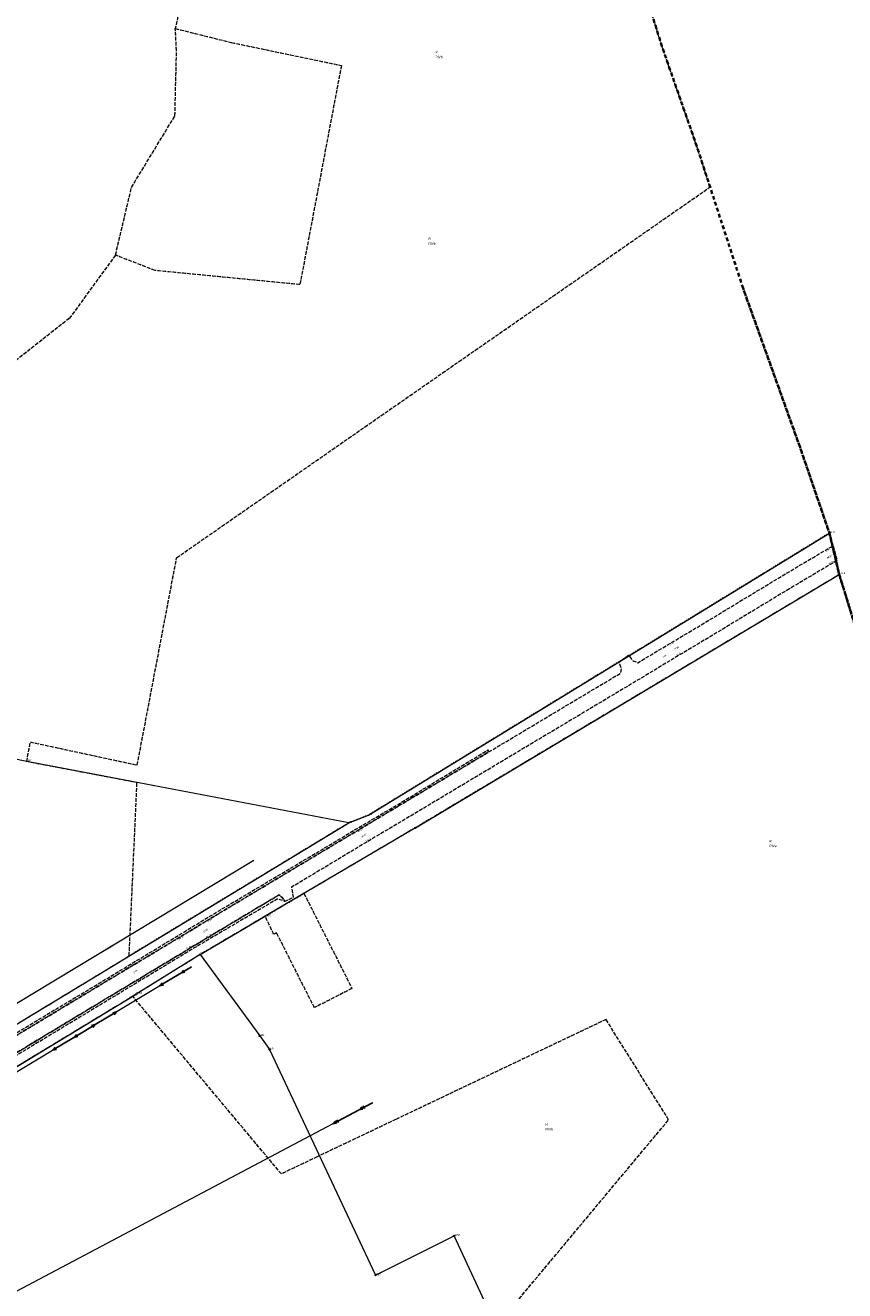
# Model space of a CAD drawing. Header units: metres. Extents: x 6524698 to 6533081, y 5883213 to 5896811.
# Tile 90 of 131: x 6527792 to 6528121, y 5892742 to 5893250. Entities that reach past the tile are written whole.
import ezdxf
from ezdxf.enums import TextEntityAlignment as Align

# ---------------------------------------------------------------- set-up
doc = ezdxf.new("R2010")
doc.units = ezdxf.units.M
for name, pattern in [('mapa zasadnicza$0$1.5_0.5', [2, 1.5, -0.5]), ('mapa zasadnicza$0$1.5_1.0', [2.5, 1.5, -1]), ('mapa zasadnicza$0$219-500', [0]), ('mapa zasadnicza$0$egkk-500', [2, 1.5, -0.5]), ('mapa zasadnicza$0$egug-500', [1, 0.5, -0.5]), ('mapa zasadnicza$0$suep_nn_500', [0]), ('mapa zasadnicza$0$suep_sn_500', [0])]:
    doc.linetypes.add(name, pattern=pattern)
for name, color, linetype in [('mapa zasadnicza$0$202-punkt graniczny', 7, 'Continuous'), ('mapa zasadnicza$0$202-punkt graniczny-Atr103', 7, 'Continuous'), ('mapa zasadnicza$0$203-punkt graniczny', 7, 'Continuous'), ('mapa zasadnicza$0$203-punkt graniczny-Atr103', 7, 'Continuous'), ('mapa zasadnicza$0$203-punkt graniczny-Atr104', 7, 'Continuous'), ('mapa zasadnicza$0$209-oznaczenie konturu klasyfikacyjnego', 7, 'Continuous'), ('mapa zasadnicza$0$210-oznaczenie konturu użytku gruntowego', 7, 'Continuous'), ('mapa zasadnicza$0$216-obręb ewidencyjny', 7, 'Continuous'), ('mapa zasadnicza$0$217-kontur klasyfikacyjny', 7, 'Continuous'), ('mapa zasadnicza$0$218-kontur użytku gruntowego', 7, 'Continuous'), ('mapa zasadnicza$0$219-działka ewidencyjna', 7, 'Continuous'), ('mapa zasadnicza$0$jezdnia', 7, 'Continuous'), ('mapa zasadnicza$0$jezdnia-Atr17', 7, 'Continuous'), ('mapa zasadnicza$0$pikieta sztuczna', 7, 'Continuous'), ('mapa zasadnicza$0$pikieta sztuczna-Atr2', 7, 'Continuous'), ('mapa zasadnicza$0$przewód elektroenergetyczny niskiego napięcia', 7, 'Continuous'), ('mapa zasadnicza$0$przewód elektroenergetyczny średniego napięcia', 7, 'Continuous'), ('mapa zasadnicza$0$przewód wodociągowy', 7, 'Continuous'), ('mapa zasadnicza$0$przewód wodociągowy-Atr1', 7, 'Continuous')]:
    doc.layers.add(name, color=color, linetype=linetype)
doc.styles.add('mapa zasadnicza$0$STANDARD', font='Working1250', dxfattribs={"width": 0.75})

# ---------------------------------------------------------------- blocks, each defined once
blk = doc.blocks.new('mapa zasadnicza$0$203')
at = {"linetype": 'Continuous', "lineweight": 0}
h = blk.add_hatch(color=0, dxfattribs=at)
edge = h.paths.add_edge_path()
edge.add_arc((0, 0), 0.045, 0, 360)
blk = doc.blocks.new('mapa zasadnicza$0$202')
at = {"color": 0, "linetype": 'Continuous', "lineweight": 0}
blk.add_circle((0, 0), 0.25, dxfattribs=at)
blk = doc.blocks.new('mapa zasadnicza$0$PW01')
at = {"linetype": 'Continuous', "lineweight": 13}
h = blk.add_hatch(color=0, dxfattribs=at)
edge = h.paths.add_edge_path()
edge.add_arc((0, 0), 0.045, 0, 360)
blk = doc.blocks.new('mapa zasadnicza$0$SUEP1')
at = {"color": 0, "linetype": 'Continuous'}
for p, q in [((0, 0), (5, 0)), ((5, 0), (3.5, 0.5)), ((5, 0), (3.5, -0.5)), ((5, 0), (15, 0)), ((15, 0), (13.5, 0.5)), ((15, 0), (13.5, -0.5))]:
    blk.add_line(p, q, dxfattribs=at)
blk = doc.blocks.new('mapa zasadnicza$0$SUEP2')
at = {"color": 0, "linetype": 'Continuous'}
for p, q in [((0, 0), (6.027, 0)), ((5.027, 0), (3.527, 0.5)), ((5.027, 0), (3.527, -0.5)), ((6.027, 0), (4.527, 0.5)), ((6.027, 0), (4.527, -0.5)), ((6.027, 0), (18.027, 0)), ((17.027, 0), (15.527, 0.5)), ((17.027, 0), (15.527, -0.5)), ((18.027, 0), (16.527, 0.5)), ((18.027, 0), (16.527, -0.5))]:
    blk.add_line(p, q, dxfattribs=at)

msp = doc.modelspace()

# ---------------------------------------------------------------- linework, layer by layer
at = {"layer": 'mapa zasadnicza$0$216-obręb ewidencyjny', "color": 7, "linetype": 'mapa zasadnicza$0$1.5_1.0', "lineweight": 35, "flags": 128}
for points in [[(6532173.44, 5894410.01), (6532146.43, 5894429.98), (6532121.94, 5894448.08), (6532080.02, 5894478.35), (6532068.86, 5894486.41), (6532021.73, 5894514.79), (6531992.6, 5894532.32), (6531947.82, 5894561.73), (6531920.42, 5894579.72), (6531901.27, 5894596.07), (6531894.35, 5894601.98), (6531821.26, 5894724.08), (6531814.31, 5894735.1), (6531811.23, 5894740.03), (6531780.22, 5894789.63), (6531767.74, 5894809.58), (6531750.79, 5894849.18), (6531748.39, 5894858.64), (6531740.52, 5894889.65), (6531722.79, 5894966.32), (6531701.22, 5895053.01), (6531686.07, 5895129.36), (6531669.12, 5895211.17), (6531624.01, 5895310.47), (6531614.29, 5895347), (6531603.94, 5895412.88), (6531598.73, 5895467.38), (6531564.77, 5895613.69), (6531556.6, 5895663.96), (6531552.51, 5895710.75), (6531539.6, 5895773.55), (6531544.35, 5895780.58), (6531544.16, 5895788.15), (6531507.25, 5895943.86), (6531499.19, 5895972.02), (6531486.51, 5896006.52), (6531466.15, 5896076.08), (6531454.43, 5896110.08), (6531431.22, 5896177.42), (6531430.43, 5896180.2), (6531424.28, 5896202.02), (6531414.58, 5896246.77), (6531402.85, 5896288.93), (6531394.99, 5896317.17), (6531392.26, 5896327.01), (6531376.91, 5896381.63), (6531368.27, 5896412.35), (6531367.02, 5896416.62), (6531318.81, 5896568.61), (6531272.76, 5896714.08), (6531217.21, 5896664.26), (6531190.62, 5896638.08), (6531186.78, 5896634.37), (6531127.14, 5896577.43), (6531100.18, 5896551.88), (6531086.51, 5896538.77), (6530989.57, 5896445.82), (6530931.52, 5896386.36), (6530883.06, 5896340.67), (6530877.3, 5896336.6), (6530873.73, 5896334.08), (6530858.65, 5896322.14), (6530767.28, 5896233.73), (6530678.44, 5896145.87), (6530572.05, 5896045.16), (6530563.1, 5896037.12), (6530451.04, 5895932.33), (6530385.68, 5895871.76), (6530354.37, 5895842.65), (6530280.46, 5895771.72), (6530232.76, 5895726.03), (6530226.82, 5895720.96), (6530177.71, 5895672.11), (6530155.08, 5895649.47), (6530136.64, 5895629.41), (6530101.12, 5895593.57), (6530084.35, 5895577.66), (6530025.14, 5895520.24), (6530019.45, 5895515.19), (6530011.77, 5895512.95), (6529995.37, 5895498.34), (6529944.65, 5895450.1), (6529883.96, 5895391.89), (6529874.86, 5895383.05), (6529856.89, 5895365.59), (6529806.63, 5895317.74), (6529777.32, 5895289.82), (6529767.93, 5895280.88), (6529727.8, 5895242.98), (6529716.4, 5895232.24), (6529611.75, 5895132.35), (6529602.11, 5895123.44), (6529564.79, 5895088.95), (6529442.18, 5894971.11), (6529348, 5894880.66), (6529341.6, 5894874.72), (6529205.1, 5894745.94), (6529095.11, 5894642.73), (6528985.24, 5894540.2), (6528979.86, 5894535.18), (6528950.63, 5894507.69), (6528940.33, 5894498.09), (6528899.89, 5894460.41), (6528759.38, 5894329.94), (6528671.55, 5894242.83), (6528626.12, 5894197.75), (6528570.28, 5894143.23), (6528564.23, 5894137.3), (6528527.75, 5894101.56), (6528446.8, 5894020.71), (6528384.19, 5893957.79), (6528337.7, 5893910.96), (6528325.94, 5893899.11), (6528292.63, 5893867.35), (6528263.34, 5893839.22), (6528235.37, 5893817.79), (6528212.45, 5893801.88), (6528192.4, 5893787.97), (6528160.44, 5893751.29), (6528093.51, 5893704.95), (6528051.1, 5893681.86), (6527962.24, 5893630.13), (6527966.7, 5893563.53), (6527967.45, 5893552.31), (6527970.73, 5893522.51), (6527970.79, 5893518.44), (6527968.55, 5893513.63), (6527972.36, 5893501.34), (6527994.3, 5893412.78), (6528008.56, 5893361.13), (6528024.92, 5893315.29), (6528047.55, 5893241.88), (6528061.74, 5893201.21), (6528080.19, 5893144.58), (6528103.06, 5893080.73), (6528114.87, 5893046.22), (6528118.84, 5893029.51), (6528166.45, 5892875.8), (6528171.14, 5892860.59), (6528192.07, 5892792.85), (6528202.22, 5892766.07), (6528211.23, 5892742.29), (6528214.23, 5892726.13), (6528216.98, 5892718.27), (6528217.45, 5892695.43), (6528253.12, 5892581.84), (6528274.02, 5892507.32), (6528276.69, 5892498.16), (6528296.22, 5892421.59), (6528299.61, 5892411.02), (6528334.62, 5892315.93), (6528349.09, 5892260.65), (6528377.11, 5892179.95), (6528394.78, 5892128.68), (6528440.31, 5891996.73), (6528446.42, 5891995.98), (6528618.95, 5892016.86), (6528665.82, 5892020.2), (6528743.5, 5892026.91), (6528810.71, 5892032.32), (6528929.03, 5892047.18), (6529084.54, 5892065.08), (6529137.05, 5892069.83), (6529163.27, 5892079.55), (6529183.63, 5892087.79), (6529198.7, 5892096.25), (6529272.43, 5892137.61), (6529299.93, 5892161.54), (6529302.53, 5892163.8), (6529315.87, 5892175.4), (6529326.47, 5892184.67), (6529341.14, 5892199.13), (6529440.16, 5892285.12), (6529457.93, 5892308.5), (6529472.77, 5892323.9), (6529519.91, 5892352.88), (6529537.94, 5892368.41), (6529543.85, 5892373.51), (6529606.4, 5892445.37), (6529658.73, 5892492.51), (6529670.09, 5892502.74), (6529686.63, 5892522.04), (6529732.12, 5892575.11), (6529757.09, 5892610.5), (6529779.62, 5892651.92), (6529797.52, 5892678.13), (6529839.46, 5892724.94), (6529870.95, 5892781.67), (6529898.89, 5892809.16), (6529922.19, 5892839.09), (6529934.43, 5892854.81), (6529953.15, 5892874.17), (6529965.1, 5892886.47), (6530012.8, 5892917.44), (6530031.5, 5892919.94), (6530070.88, 5892925.19), (6530098.14, 5892934.36), (6530109.36, 5892938.08), (6530135.18, 5892952.7), (6530167.6, 5892981.5), (6530232.92, 5893051.1), (6530259.88, 5893074.62), (6530286.3, 5893097.64), (6530336.76, 5893153.84), (6530364.12, 5893172.96), (6530403.79, 5893201.82), (6530436.38, 5893225.27), (6530494.74, 5893292.49), (6530545.01, 5893335.37), (6530557.68, 5893347.81), (6530648.56, 5893425.65), (6530689.83, 5893451.62), (6530733.98, 5893475.6), (6530772.07, 5893505.94), (6530852.43, 5893590.07), (6530857.49, 5893597.21), (6530891.97, 5893643.79), (6530917.57, 5893672.17), (6530950.23, 5893698.89), (6530954.1, 5893702.06), (6530977.54, 5893721.23), (6531019.6, 5893747.15), (6531141.96, 5893812.02), (6531213.08, 5893849.19), (6531238.4, 5893862.2), (6531260.04, 5893873.32), (6531289.74, 5893888.58), (6531296.49, 5893892.05), (6531306.22, 5893896.94), (6531368.93, 5893928.43), (6531397.54, 5893942.83), (6531414.17, 5893951.2), (6531423.14, 5893955.72), (6531453.45, 5893971.02), (6531561.58, 5894025.58), (6531627.85, 5894057.85), (6531656.74, 5894073.39), (6531720.57, 5894105.2), (6531769.98, 5894129.46), (6531780.94, 5894134.72), (6531821.73, 5894154.36), (6531826.18, 5894156.65), (6531827.33, 5894157.24), (6531894.03, 5894191.64), (6531897.66, 5894193.45), (6532059.55, 5894273.99), (6532168.75, 5894325.46), (6532285.62, 5894379.19), (6532256.72, 5894387.98), (6532237.4, 5894391.85), (6532209.71, 5894397.39)], [(6528080.19, 5893144.58), (6528061.74, 5893201.21), (6528047.55, 5893241.88), (6528024.92, 5893315.29), (6528008.56, 5893361.13), (6527994.3, 5893412.78), (6527972.36, 5893501.34), (6527968.55, 5893513.63), (6527970.79, 5893518.44), (6527970.73, 5893522.51), (6527967.45, 5893552.31), (6527966.7, 5893563.53), (6527962.24, 5893630.13), (6528051.1, 5893681.86), (6528093.51, 5893704.95), (6528160.44, 5893751.29), (6528192.4, 5893787.97), (6528212.45, 5893801.88), (6528235.37, 5893817.79), (6528263.34, 5893839.22), (6528292.63, 5893867.35), (6528325.94, 5893899.11), (6528322.17, 5893903.05), (6528250.73, 5893995.91), (6528184.31, 5894083.49), (6528144.78, 5894142.59), (6528140.26, 5894150.17), (6528112.08, 5894189.3), (6528016.98, 5894319.35), (6528001.44, 5894344.63), (6527975.61, 5894386.54), (6527948.25, 5894431.11), (6527919.91, 5894480.01), (6527892.39, 5894527.5), (6527882.42, 5894543.56), (6527855.65, 5894587.93), (6527823.65, 5894640.97), (6527805.93, 5894633.3), (6527750.7, 5894622.26), (6527703.08, 5894611.82), (6527660.79, 5894602.88), (6527644.2, 5894599.12), (6527623.22, 5894594.36), (6527546.55, 5894577.52), (6527485.04, 5894564.12), (6527442.59, 5894555.97), (6527376.5, 5894538.97), (6527356.91, 5894534.04), (6527324.89, 5894525.35), (6527242.36, 5894508.66), (6527235, 5894507.23), (6527228.04, 5894506.29), (6527159.89, 5894496.69), (6527053.58, 5894471.18), (6527004.75, 5894459.61), (6526977.15, 5894360.97), (6526895.2, 5894390.7), (6526886.54, 5894409.25), (6526848.25, 5894423.17), (6526790.81, 5894405.63), (6526783.96, 5894403.77), (6526751.66, 5894393.24), (6526675.52, 5894369.12), (6526524.19, 5894423.84), (6526526.13, 5894397.23), (6526528.98, 5894342.85), (6526531.21, 5894300.39), (6526524.41, 5894296.52), (6526520.88, 5894294.84), (6526433.18, 5894243.61), (6526409.32, 5894231.32), (6526314.07, 5894204.53), (6526268.73, 5894188.91), (6526258.95, 5894183.01), (6526232.67, 5894174.45), (6526048.77, 5894185.58), (6526028.42, 5894185.14), (6525944.02, 5894189.55), (6525880.8, 5894192.86), (6525865.46, 5894208.87), (6525815.37, 5894268.24), (6525725.76, 5894354.61), (6525677.43, 5894405.04), (6525642.47, 5894443.85), (6525631.75, 5894455.74), (6525621.46, 5894467.17), (6525618.11, 5894470.89), (6525610.84, 5894478.96), (6525545.06, 5894551.99), (6525537.2, 5894560.72), (6525460.52, 5894338.76), (6525456.21, 5894326.33), (6525450.16, 5894308.9), (6525445.22, 5894294.63), (6525423.21, 5894231.15), (6525415.4, 5894208.63), (6525399.64, 5894161.49), (6525369.98, 5894072.79), (6525342.34, 5893997.91), (6525337.4, 5893981.36), (6525266.58, 5893924.52), (6525217.93, 5893885.48), (6525120.08, 5893806.06), (6525080.21, 5893781.94), (6525034.62, 5893753.64), (6524956.86, 5893706.08), (6524954.17, 5893701.72), (6524952.33, 5893698.77), (6524951.12, 5893696.84), (6524924.06, 5893653.68), (6524922.11, 5893650.61), (6524908.03, 5893628.41), (6524885.99, 5893594.37), (6524823.72, 5893494.6), (6524818.62, 5893484.85), (6524776.38, 5893404.01), (6524760.03, 5893372.45), (6524743.69, 5893340.87), (6524727.34, 5893309.3), (6524725.32, 5893305.6), (6524701.12, 5893258.79), (6524698.5, 5893253.75), (6524741.55, 5893198.86), (6524787.16, 5893135.47), (6524797.48, 5893113.55), (6524827.59, 5893049.65), (6524848.15, 5892993.16), (6524885, 5892891.94), (6524886.71, 5892887.25), (6524900.94, 5892860.83), (6524938.01, 5892801.88), (6524942.47, 5892794.78), (6524958.2, 5892763.24), (6524982.49, 5892709.34), (6524989.65, 5892692.64), (6525021.29, 5892644.7), (6525047.57, 5892607.1), (6525072.42, 5892559.28), (6525080.98, 5892544.34), (6525104.23, 5892503.81), (6525105.73, 5892501.2), (6525124.09, 5892461.96), (6525158, 5892390.4), (6525163.69, 5892366.6), (6525187.74, 5892266.07), (6525200.42, 5892203.7), (6525210.27, 5892167.69), (6525235.54, 5892075.31), (6525239, 5892035.46), (6525241.84, 5892018.03), (6525246.18, 5891943.28), (6525246.02, 5891937.6), (6525245.65, 5891924.05), (6525244.65, 5891887.35), (6525244.88, 5891861.21), (6525245.32, 5891811.32), (6525234.24, 5891649.83), (6525224.07, 5891546.78), (6525208.12, 5891507.31), (6525193.48, 5891471.08), (6525186.45, 5891448.59), (6525184.14, 5891444.14), (6525180.5, 5891437.11), (6525176.64, 5891433.3), (6525163.56, 5891420.57), (6525150.33, 5891406.73), (6525149.34, 5891405.88), (6525147.46, 5891404.1), (6525146.26, 5891402.89), (6525142.82, 5891399.45), (6525132.06, 5891389.06), (6525128.35, 5891385.34), (6525124.8, 5891381.67), (6525121.13, 5891378.06), (6525095.65, 5891351.83), (6525053.05, 5891307.97), (6525038.88, 5891292.8), (6525015.99, 5891261.95), (6524996.02, 5891237.19), (6524958.43, 5891186.61), (6524908.74, 5891119.69), (6524979.34, 5891082.37), (6525035.16, 5891054.09), (6525074.44, 5891035.78), (6525140.68, 5891002.24), (6525158.27, 5890993.31), (6525169.95, 5890987.37), (6525189.03, 5890979.26), (6525225.79, 5890963.63), (6525241.68, 5890952.94), (6525280.63, 5890926.71), (6525286.23, 5890923.62), (6525353.13, 5890886.67), (6525387.9, 5890862.89), (6525416.13, 5890848.06), (6525465.51, 5890821.53), (6525489.55, 5890809.17), (6525532.35, 5890788.13), (6525593.44, 5890757.92), (6525656.38, 5890722.42), (6525712.1, 5890690.97), (6525744.09, 5890674.26), (6525753.93, 5890669.12), (6525811.57, 5890638.94), (6525889.01, 5890598.56), (6525902.26, 5890595.95), (6525968.12, 5890559.29), (6526048.15, 5890515.81), (6526148.09, 5890465.98), (6526205.96, 5890434.59), (6526262.38, 5890404.11), (6526332.75, 5890374.64), (6526425.41, 5890334.29), (6526595.63, 5890279.11), (6526573.45, 5890132.21), (6526575.25, 5890133.06), (6526592.18, 5890129.32), (6526722.43, 5890098.71), (6526728.64, 5890098.03), (6526735.76, 5890098.07), (6526740.34, 5890097.85), (6526742.25, 5890097.45), (6526749.57, 5890095.95), (6526757.09, 5890094.4), (6526758.07, 5890090.77), (6526792.43, 5890086.11), (6526812.21, 5890083.05), (6526890.35, 5890080.91), (6526909.87, 5890084.83), (6526952.34, 5890094.44), (6526971.01, 5890104.38), (6526981, 5890111.26), (6526988.84, 5890116.67), (6527008.52, 5890134.26), (6527045.63, 5890148.55), (6527057.31, 5890152.25), (6527077.89, 5890166.68), (6527165.07, 5890215.69), (6527220.83, 5890245.22), (6527241.28, 5890253.87), (6527273.45, 5890274.12), (6527288.1, 5890288.63), (6527313.38, 5890308.14), (6527321.27, 5890314.22), (6527338.23, 5890321.73), (6527355.64, 5890331.57), (6527391.42, 5890349.92), (6527454.67, 5890547.02), (6527509.07, 5890729.27), (6527517.65, 5890758.02), (6527651.09, 5891150.82), (6527705.03, 5891299.34), (6527759.25, 5891463.12), (6527785.51, 5891547.1), (6527787.58, 5891553.86), (6527801.61, 5891598.79), (6527846.82, 5891746.29), (6528014.33, 5891830.31), (6528198.8, 5891907.55), (6528440.31, 5891996.73), (6528394.78, 5892128.68), (6528377.11, 5892179.95), (6528349.09, 5892260.65), (6528334.62, 5892315.93), (6528299.61, 5892411.02), (6528296.22, 5892421.59), (6528276.69, 5892498.16), (6528274.02, 5892507.32), (6528253.12, 5892581.84), (6528217.45, 5892695.43), (6528216.98, 5892718.27), (6528214.23, 5892726.13), (6528211.23, 5892742.29), (6528202.22, 5892766.07), (6528192.07, 5892792.85), (6528171.14, 5892860.59), (6528166.45, 5892875.8), (6528118.84, 5893029.51), (6528114.87, 5893046.22), (6528103.06, 5893080.73)]]:
    msp.add_lwpolyline(points, close=True, dxfattribs=at)
at = {"layer": 'mapa zasadnicza$0$217-kontur klasyfikacyjny', "color": 92, "linetype": 'mapa zasadnicza$0$egkk-500', "lineweight": 18, "flags": 128}
for points in [[(6528047.55, 5893241.88), (6528024.92, 5893315.29)], [(6527858.62, 5893279.27), (6527851.99, 5893249)], [(6527851.99, 5893249), (6527874.58, 5893243.36)], [(6527852.5, 5893240.14), (6527851.99, 5893249)], [(6527851.86, 5893213.91), (6527852.5, 5893240.14)], [(6527874.58, 5893243.36), (6527918.75, 5893234.15)], [(6528061.74, 5893201.21), (6528047.55, 5893241.88)], [(6527918.75, 5893234.15), (6527902.09, 5893146.07)], [(6527834.39, 5893185.15), (6527851.86, 5893213.91)], [(6528066.93, 5893185.28), (6528061.74, 5893201.21)], [(6527827.97, 5893157.92), (6527834.39, 5893185.15)], [(6527852.55, 5893036.32), (6528066.93, 5893185.28)], [(6527827.97, 5893157.92), (6527809.43, 5893132.52)], [(6527843.9, 5893151.74), (6527827.97, 5893157.92)], [(6527902.09, 5893146.07), (6527843.9, 5893151.74)], [(6527809.43, 5893132.52), (6527764.04, 5893096.71)], [(6527836.71, 5892952.97), (6527852.55, 5893036.32)], [(6528118.84, 5893029.51), (6527948.51, 5892927.76)], [(6528137.39, 5892969.62), (6528118.84, 5893029.51)], [(6527792.28, 5892954.35), (6527793.78, 5892962.24)], [(6527793.78, 5892962.24), (6527836.71, 5892952.97)], [(6527836.62, 5892945.92), (6527792.28, 5892954.35)], [(6527833.46, 5892876.24), (6527836.62, 5892945.92)], [(6527948.51, 5892927.76), (6527903.7, 5892901.38)], [(6527903.7, 5892901.38), (6527923, 5892863.2)], [(6527888.1, 5892892.2), (6527861.99, 5892876.83)], [(6527891.59, 5892884.97), (6527888.1, 5892892.2)], [(6527892.71, 5892885.54), (6527891.59, 5892884.97)], [(6527895.3, 5892880.41), (6527892.71, 5892885.54)], [(6527907.93, 5892855.47), (6527895.3, 5892880.41)], [(6527630.14, 5892753.01), (6527833.46, 5892876.24)], [(6527861.99, 5892876.83), (6527836.27, 5892860.85)], [(6527923, 5892863.2), (6527907.93, 5892855.47)], [(6527834.92, 5892860.03), (6527777.93, 5892825.47)], [(6527836.27, 5892860.85), (6527834.92, 5892860.03)], [(6527894.62, 5892788.65), (6527834.92, 5892860.03)], [(6528025.1, 5892850.73), (6527940.66, 5892810.57)], [(6528050.27, 5892810.39), (6528025.1, 5892850.73)], [(6527940.66, 5892810.57), (6527909.06, 5892795.54)], [(6527977.31, 5892723.08), (6528050.27, 5892810.39)], [(6527909.06, 5892795.54), (6527894.62, 5892788.65)]]:
    msp.add_lwpolyline(points, dxfattribs=at)
at = {"layer": 'mapa zasadnicza$0$218-kontur użytku gruntowego', "color": 3, "linetype": 'mapa zasadnicza$0$egug-500', "lineweight": 18, "flags": 128}
for points in [[(6528047.55, 5893241.88), (6528024.92, 5893315.29)], [(6527858.62, 5893279.27), (6527851.99, 5893249)], [(6527851.99, 5893249), (6527874.58, 5893243.36)], [(6527852.5, 5893240.14), (6527851.99, 5893249)], [(6527851.86, 5893213.91), (6527852.5, 5893240.14)], [(6527874.58, 5893243.36), (6527918.75, 5893234.15)], [(6528061.74, 5893201.21), (6528047.55, 5893241.88)], [(6527918.75, 5893234.15), (6527902.09, 5893146.07)], [(6527834.39, 5893185.15), (6527851.86, 5893213.91)], [(6528066.93, 5893185.28), (6528061.74, 5893201.21)], [(6527827.97, 5893157.92), (6527834.39, 5893185.15)], [(6527852.55, 5893036.32), (6528066.93, 5893185.28)], [(6527827.97, 5893157.92), (6527809.43, 5893132.52)], [(6527843.9, 5893151.74), (6527827.97, 5893157.92)], [(6527902.09, 5893146.07), (6527843.9, 5893151.74)], [(6527809.43, 5893132.52), (6527764.04, 5893096.71)], [(6528114.87, 5893046.22), (6528032.11, 5892995.57)], [(6528118.84, 5893029.51), (6528114.87, 5893046.22)], [(6527836.71, 5892952.97), (6527852.55, 5893036.32)], [(6528118.84, 5893029.51), (6527948.51, 5892927.76)], [(6528137.39, 5892969.62), (6528118.84, 5893029.51)], [(6528032.11, 5892995.57), (6527976.91, 5892961.79)], [(6527792.28, 5892954.35), (6527793.78, 5892962.24)], [(6527793.78, 5892962.24), (6527836.71, 5892952.97)], [(6527976.91, 5892961.79), (6527938.38, 5892938.21)], [(6527836.62, 5892945.92), (6527792.28, 5892954.35)], [(6527833.46, 5892876.24), (6527836.62, 5892945.92)], [(6527938.38, 5892938.21), (6527929.69, 5892932.89)], [(6527921.73, 5892929.74), (6527833.46, 5892876.24)], [(6527929.69, 5892932.89), (6527921.73, 5892929.74)], [(6527948.51, 5892927.76), (6527903.7, 5892901.38)], [(6527888.1, 5892892.2), (6527903.7, 5892901.38)], [(6527903.7, 5892901.38), (6527923, 5892863.2)], [(6527888.1, 5892892.2), (6527861.99, 5892876.83)], [(6527891.59, 5892884.97), (6527888.1, 5892892.2)], [(6527892.71, 5892885.54), (6527891.59, 5892884.97)], [(6527895.3, 5892880.41), (6527892.71, 5892885.54)], [(6527907.93, 5892855.47), (6527895.3, 5892880.41)], [(6527630.14, 5892753.01), (6527833.46, 5892876.24)], [(6527861.99, 5892876.83), (6527836.27, 5892860.85)], [(6527923, 5892863.2), (6527907.93, 5892855.47)], [(6527834.92, 5892860.03), (6527777.93, 5892825.47)], [(6527836.27, 5892860.85), (6527834.92, 5892860.03)], [(6527894.62, 5892788.65), (6527834.92, 5892860.03)], [(6528025.1, 5892850.73), (6527940.66, 5892810.57)], [(6528050.27, 5892810.39), (6528025.1, 5892850.73)], [(6527940.66, 5892810.57), (6527909.06, 5892795.54)], [(6527977.31, 5892723.08), (6528050.27, 5892810.39)], [(6527909.06, 5892795.54), (6527894.62, 5892788.65)]]:
    msp.add_lwpolyline(points, dxfattribs=at)
at = {"layer": 'mapa zasadnicza$0$219-działka ewidencyjna', "color": 7, "linetype": 'mapa zasadnicza$0$219-500', "lineweight": 18, "flags": 128}
for points in [[(6527929.69, 5892932.89), (6528114.87, 5893046.22)], [(6528114.87, 5893046.22), (6528118.84, 5893029.51)], [(6527948.51, 5892927.76), (6528118.84, 5893029.51)], [(6527792.28, 5892954.35), (6527602.04, 5892993.45)], [(6527921.73, 5892929.74), (6527792.28, 5892954.35)], [(6527630.14, 5892753.01), (6527921.73, 5892929.74)], [(6527921.73, 5892929.74), (6527929.69, 5892932.89)], [(6527948.51, 5892927.76), (6527888.1, 5892892.2)], [(6527861.99, 5892876.83), (6527888.1, 5892892.2)], [(6527861.99, 5892876.83), (6527836.27, 5892860.85)], [(6527861.99, 5892876.83), (6527885.92, 5892844.12)], [(6527777.93, 5892825.47), (6527836.27, 5892860.85)], [(6527885.92, 5892844.12), (6527889.91, 5892838.7)], [(6527889.91, 5892838.7), (6527932.48, 5892747.95)], [(6527932.48, 5892747.95), (6527964.05, 5892763.74)], [(6528066.2, 5892544.08), (6527964.05, 5892763.74)]]:
    msp.add_lwpolyline(points, dxfattribs=at)
at = {"layer": 'mapa zasadnicza$0$jezdnia', "color": 7, "linetype": 'mapa zasadnicza$0$1.5_0.5', "lineweight": 18, "flags": 128}
for points in [[(6528098.78, 5893023.81), (6528064.84, 5893003.28), (6528053.53, 5892996.56), (6528040.45, 5892988.63), (6527988.61, 5892957.66), (6527945.05, 5892931.59), (6527930.8, 5892923.14), (6527898.71, 5892903.85), (6527899.4, 5892899.83), (6527896.22, 5892898.17), (6527894.92, 5892899.78), (6527893.6, 5892900.76), (6527864.38, 5892883.23), (6527859.23, 5892880.15), (6527819.97, 5892856.52), (6527769.56, 5892826.1), (6527704.94, 5892787.05), (6527635.3, 5892745.1), (6527586.51, 5892715.81), (6527544.12, 5892690.36), (6527544.25, 5892687.05), (6527545.8, 5892684.1), (6527541.49, 5892681.49), (6527539.36, 5892684.96), (6527537.08, 5892686.13), (6527529.82, 5892681.73), (6527498.83, 5892662.96), (6527451.9, 5892634.74), (6527427.47, 5892620.04), (6527381.01, 5892592.37), (6527355.24, 5892577.01), (6527318.31, 5892555.06), (6527294.46, 5892540.92), (6527294.32, 5892539.45), (6527295.38, 5892537.02), (6527290.83, 5892534.57), (6527288.41, 5892536.36), (6527287.16, 5892536.61), (6527262.8, 5892522.14), (6527262.65, 5892516.06), (6527258.33, 5892513.19), (6527253.15, 5892516.35), (6527251.84, 5892515.55), (6527245.68, 5892512.1), (6527227.34, 5892501.83), (6527214.89, 5892495.14), (6527208.7, 5892491.99), (6527203.32, 5892489.36), (6527195.06, 5892487.39), (6527188.07, 5892485.82), (6527183.09, 5892485.01), (6527182.01, 5892483.25), (6527181.68, 5892480.94), (6527168.37, 5892478.95), (6527166.73, 5892480.15), (6527165.03, 5892481.26), (6527162.93, 5892482.54), (6527160.53, 5892483.43), (6527144.38, 5892483.41), (6527141.46, 5892483.42), (6527139.43, 5892483.44), (6527132.06, 5892483.48), (6527122.38, 5892483.41), (6527118.44, 5892483.39), (6527117.38, 5892483.34), (6527111.65, 5892483.38), (6527089.38, 5892483.28), (6527088.36, 5892483.26), (6527084.9, 5892483.02), (6527080.38, 5892482.36), (6527074.57, 5892481.04), (6527069.81, 5892479.77), (6527069.66, 5892479.72), (6527066.42, 5892478.58), (6527060.45, 5892476.17), (6527055.02, 5892473.37), (6527049.77, 5892470.41), (6527039.45, 5892464.14), (6527025.83, 5892455.77), (6527019.68, 5892452.39), (6527007.24, 5892446.55), (6526997.05, 5892442.33), (6526988.7, 5892438.82), (6526987.78, 5892438.59), (6526986.74, 5892438.6), (6526984.76, 5892438.78), (6526981.8, 5892439.29), (6526981.81, 5892447.53), (6526987.84, 5892448.38), (6526989.58, 5892448.73), (6526994.78, 5892449.7), (6527002.89, 5892451.78), (6527006.08, 5892452.91), (6527009.08, 5892453.96), (6527014.6, 5892456.49), (6527016.35, 5892457.39), (6527021.63, 5892460.22), (6527025.92, 5892462.83), (6527037.82, 5892470.13), (6527045.51, 5892474.71), (6527049.02, 5892476.74), (6527053.77, 5892479.33), (6527060.17, 5892482.29), (6527066.08, 5892484.55), (6527074.31, 5892486.95), (6527079.11, 5892488.02), (6527085.39, 5892488.85), (6527090.38, 5892489.31), (6527098.04, 5892489.97), (6527099.85, 5892490.63), (6527101.56, 5892492.03), (6527102.29, 5892493.07), (6527109.3, 5892492.76), (6527111.93, 5892489.74), (6527125.67, 5892489.64), (6527126.23, 5892491.34), (6527126.41, 5892495.28), (6527130.32, 5892495.4), (6527130.7, 5892493.57), (6527131.22, 5892491.09), (6527131.91, 5892489.63), (6527144.15, 5892489.48), (6527144.29, 5892489.47), (6527150.78, 5892489.39), (6527156.38, 5892489.46), (6527167.72, 5892489.63), (6527177.02, 5892490.38), (6527190.66, 5892492.68), (6527202.01, 5892496), (6527211.16, 5892500.09), (6527224.33, 5892507.11), (6527241.8, 5892516.78), (6527283.75, 5892541.56), (6527316.15, 5892560.68), (6527350.83, 5892581.33), (6527377.82, 5892597.39), (6527416.92, 5892620.72), (6527450.2, 5892640.59), (6527484.3, 5892661.06), (6527496.63, 5892668.55), (6527522.85, 5892684.32), (6527583.54, 5892720.92), (6527631.82, 5892749.94), (6527701.85, 5892791.98), (6527766.34, 5892831.16), (6527816.81, 5892861.57), (6527855.88, 5892885.05), (6527864.57, 5892890.35), (6527927.18, 5892927.82), (6527941.82, 5892936.58), (6527977.56, 5892958), (6527985.05, 5892962.47), (6528030.97, 5892989.92), (6528031.39, 5892991.79), (6528030.22, 5892994.47), (6528034.17, 5892997.12), (6528035.88, 5892994.93), (6528037.89, 5892994.11), (6528050.04, 5893001.37), (6528061.65, 5893008.3), (6528095.78, 5893028.96), (6528115.4, 5893040.61), (6528116.33, 5893041.19), (6528118.03, 5893035.29), (6528117.26, 5893034.77)], [(6527855.37, 5892885.81), (6527863.88, 5892891.04), (6527916.82, 5892922.52), (6527921.86, 5892925.61), (6527940.11, 5892936.34), (6527977.69, 5892959.07), (6527977.56, 5892958), (6527941.82, 5892936.58), (6527927.18, 5892927.82), (6527864.57, 5892890.35), (6527855.88, 5892885.05), (6527816.81, 5892861.57), (6527766.34, 5892831.16), (6527701.85, 5892791.98), (6527631.82, 5892749.94), (6527583.54, 5892720.92), (6527522.85, 5892684.32), (6527496.63, 5892668.55), (6527484.3, 5892661.06), (6527450.2, 5892640.59), (6527416.92, 5892620.72), (6527377.82, 5892597.39), (6527350.83, 5892581.33), (6527316.15, 5892560.68), (6527283.75, 5892541.56), (6527241.8, 5892516.78), (6527224.33, 5892507.11), (6527211.16, 5892500.09), (6527202.01, 5892496), (6527190.66, 5892492.68), (6527177.02, 5892490.38), (6527167.72, 5892489.63), (6527156.38, 5892489.46), (6527155.4, 5892491.57), (6527154.95, 5892493.93), (6527154.86, 5892494.49), (6527155.03, 5892494.48), (6527155.63, 5892494.41), (6527156.04, 5892492.1), (6527157.77, 5892490.44), (6527158.25, 5892490.19), (6527176.9, 5892490.89), (6527191.97, 5892493.58), (6527204.67, 5892497.71), (6527214.75, 5892502.49), (6527226.59, 5892509.08), (6527254.64, 5892525.38), (6527255.19, 5892525.67), (6527254.84, 5892527.61), (6527259.05, 5892530.05), (6527260.34, 5892528.55), (6527291.69, 5892547.36), (6527316.89, 5892562.01), (6527348.68, 5892581.12), (6527377.27, 5892598.03), (6527411.13, 5892618), (6527452, 5892642.71), (6527481.68, 5892660.65), (6527486.11, 5892663.43), (6527497.33, 5892670.04), (6527516.04, 5892681.59), (6527631.23, 5892750.79), (6527695.14, 5892788.84), (6527701.56, 5892792.77), (6527710.99, 5892798.58), (6527765.9, 5892831.81), (6527778.41, 5892839.39), (6527803.46, 5892854.56), (6527816.43, 5892862.29)], [(6527546.22, 5892684.53), (6527545.8, 5892684.1), (6527544.25, 5892687.05), (6527544.12, 5892690.36), (6527586.51, 5892715.81), (6527635.3, 5892745.1), (6527704.94, 5892787.05), (6527769.56, 5892826.1), (6527819.97, 5892856.52), (6527859.23, 5892880.15), (6527864.38, 5892883.23), (6527893.6, 5892900.76), (6527894.92, 5892899.78), (6527896.22, 5892898.17), (6527893.01, 5892899.11), (6527859.63, 5892879.46), (6527820.4, 5892855.72), (6527770.05, 5892825.32), (6527705.38, 5892786.31), (6527635.75, 5892744.22), (6527586.98, 5892715.03), (6527544.42, 5892689.19)]]:
    msp.add_lwpolyline(points, close=True, dxfattribs=at)
at = {"layer": 'mapa zasadnicza$0$przewód elektroenergetyczny niskiego napięcia', "color": 1, "linetype": 'mapa zasadnicza$0$suep_nn_500', "lineweight": 18, "flags": 128}
for points in [[(6527858.56, 5892871.94), (6527815.56, 5892846.06)], [(6527815.56, 5892846.06), (6527773.03, 5892820.5)]]:
    msp.add_lwpolyline(points, dxfattribs=at)
at = {"layer": 'mapa zasadnicza$0$przewód elektroenergetyczny średniego napięcia', "color": 1, "linetype": 'mapa zasadnicza$0$suep_sn_500', "lineweight": 18, "flags": 128}
msp.add_lwpolyline([(6527931.19, 5892817.25), (6527753.82, 5892723.31)], dxfattribs=at)
at = {"layer": 'mapa zasadnicza$0$przewód wodociągowy', "color": 5, "linetype": 'Continuous', "lineweight": 18, "flags": 128}
msp.add_lwpolyline([(6527883.6, 5892914.55), (6527788.28, 5892857.2), (6527707.26, 5892808.26), (6527617.5, 5892754.23), (6527544.92, 5892710.93)], dxfattribs=at)

# ---------------------------------------------------------------- block references
at = {"layer": 'mapa zasadnicza$0$202-punkt graniczny', "color": 7, "linetype": 'Continuous', "lineweight": 18}
for p in [(6528114.87, 5893046.22), (6527948.51, 5892927.76), (6527861.99, 5892876.83), (6527836.27, 5892860.85), (6527885.92, 5892844.12), (6527889.91, 5892838.7), (6527964.05, 5892763.74), (6527932.48, 5892747.95)]:
    msp.add_blockref('mapa zasadnicza$0$202', p, dxfattribs=at)
at = {"layer": 'mapa zasadnicza$0$203-punkt graniczny', "color": 7, "linetype": 'Continuous', "lineweight": 18}
for p in [(6528118.84, 5893029.51), (6527792.28, 5892954.35), (6527921.73, 5892929.74), (6527929.69, 5892932.89), (6527888.1, 5892892.2)]:
    msp.add_blockref('mapa zasadnicza$0$203', p, dxfattribs=at)
at = {"layer": 'mapa zasadnicza$0$pikieta sztuczna', "color": 7, "linetype": 'Continuous', "lineweight": 13}
for p in [(6528115.4, 5893040.61), (6528116.15, 5893037.58), (6528117.26, 5893034.77), (6528050.04, 5893001.37), (6528051.96, 5892999.11), (6528053.53, 5892996.56), (6527927.18, 5892927.82), (6527929, 5892925.46), (6527930.8, 5892923.14), (6527864.57, 5892890.35), (6527855.88, 5892885.05), (6527862.92, 5892885.66), (6527864.38, 5892883.23), (6527859.23, 5892880.15)]:
    msp.add_blockref('mapa zasadnicza$0$PW01', p, dxfattribs=at)
at = {"layer": 'mapa zasadnicza$0$przewód elektroenergetyczny niskiego napięcia', "color": 1, "linetype": 'Continuous', "lineweight": 18}
for p, rotation in [((6527858.56, 5892871.94), 211.042), ((6527815.56, 5892846.06), 31.042), ((6527815.56, 5892846.06), 211.005)]:
    msp.add_blockref('mapa zasadnicza$0$SUEP1', p, dxfattribs=dict(at, rotation=rotation))
at = {"layer": 'mapa zasadnicza$0$przewód elektroenergetyczny średniego napięcia', "color": 1, "linetype": 'Continuous', "lineweight": 18, "rotation": 207.907}
msp.add_blockref('mapa zasadnicza$0$SUEP2', (6527931.19, 5892817.25), dxfattribs=at)

# ---------------------------------------------------------------- texts
at = {"layer": 'mapa zasadnicza$0$202-punkt graniczny-Atr103', "color": 7, "style": 'mapa zasadnicza$0$STANDARD', "width": 0.667}
for s, p in [('46620', (6528114.87, 5893046.22)), ('757', (6527948.51, 5892927.76)), ('759', (6527861.99, 5892876.83)), ('1931', (6527885.92, 5892844.12)), ('1932', (6527889.91, 5892838.7)), ('10298', (6527964.05, 5892763.74)), ('10277', (6527932.48, 5892747.95))]:
    msp.add_text(s, height=0.75, dxfattribs=at).set_placement(p)
msp.add_text('10904', height=0.75, dxfattribs=at).set_placement((6527836.27, 5892860.85), align=Align.BOTTOM_LEFT)
at = {"layer": 'mapa zasadnicza$0$203-punkt graniczny-Atr103', "color": 7, "style": 'mapa zasadnicza$0$STANDARD', "width": 0.667}
msp.add_text('48956', height=0.75, dxfattribs=at).set_placement((6528118.84, 5893029.51), align=Align.BOTTOM_LEFT)
msp.add_text('10252', height=0.75, dxfattribs=at).set_placement((6527888.1, 5892892.2))
at = {"layer": 'mapa zasadnicza$0$203-punkt graniczny-Atr104', "color": 7, "style": 'mapa zasadnicza$0$STANDARD', "width": 0.667}
for s, p in [('1837', (6527792.28, 5892954.35)), ('756', (6527929.69, 5892932.89)), ('755', (6527921.73, 5892929.74))]:
    msp.add_text(s, height=0.75, dxfattribs=at).set_placement(p)
at = {"layer": 'mapa zasadnicza$0$209-oznaczenie konturu klasyfikacyjnego', "color": 3, "linetype": 'Continuous', "lineweight": 18, "style": 'mapa zasadnicza$0$STANDARD', "width": 0.79}
for s, p in [('RIVb', (6527956.47, 5893238.08)), ('RIVb', (6527953.73, 5893163.05)), ('RIVa', (6528090.72, 5892920.98)), ('RIVb', (6528000.8, 5892807.14))]:
    msp.add_text(s, height=1, dxfattribs=at).set_placement(p, align=Align.TOP_LEFT)
at = {"layer": 'mapa zasadnicza$0$210-oznaczenie konturu użytku gruntowego', "color": 3, "linetype": 'Continuous', "lineweight": 18, "style": 'mapa zasadnicza$0$STANDARD', "width": 0.79}
for p in [(6527956.47, 5893238.98), (6527953.73, 5893163.95), (6528090.72, 5892921.88), (6528000.8, 5892808.04)]:
    msp.add_text('R', height=1, dxfattribs=at).set_placement(p)
at = {"layer": 'mapa zasadnicza$0$jezdnia-Atr17', "color": 7, "style": 'mapa zasadnicza$0$STANDARD', "width": 0.667}
msp.add_text('j.mb.', height=0.75, rotation=30.86, dxfattribs=at).set_placement((6528047.63, 5892996.62), align=Align.TOP_LEFT)
for s, rotation, p in [('j.zw.', 30.7, (6527928.96, 5892928.99)), ('j.zw.', 28.443, (6527834.12, 5892872.18)), ('j.mb.', 31.004, (6527835.37, 5892869.38)), ('j.zw.', 29.333, (6527837.27, 5892866.07))]:
    msp.add_text(s, height=0.75, rotation=rotation, dxfattribs=at).set_placement(p)
at = {"layer": 'mapa zasadnicza$0$pikieta sztuczna-Atr2', "color": 7, "style": 'mapa zasadnicza$0$STANDARD', "width": 0.667}
for s, rotation, p in [('88.47', 30.701, (6528113.05, 5893039.21)), ('87.60', 30.833, (6528050.36, 5893001.56)), ('86.10', 30.899, (6527925.2, 5892926.63)), ('85.49', 30.898, (6527864.71, 5892890.44))]:
    msp.add_text(s, height=0.75, rotation=rotation, dxfattribs=at).set_placement(p, align=Align.TOP_LEFT)
for s, rotation, p in [('88.57', 30.701, (6528114.19, 5893035.82)), ('88.53', 30.671, (6528114.9, 5893033.37)), ('87.66', 30.717, (6528052.75, 5892999.05)), ('87.63', 30.717, (6528053.79, 5892996.72)), ('86.21', 31.01, (6527927.11, 5892923.82)), ('86.14', 31.011, (6527928.84, 5892921.96)), ('85.40', 31.76, (6527853.65, 5892882.73)), ('85.60', 30.96, (6527863.48, 5892885.65)), ('85.59', 30.96, (6527864.76, 5892883.46)), ('85.49', 28.154, (6527856.62, 5892878.75))]:
    msp.add_text(s, height=0.75, rotation=rotation, dxfattribs=at).set_placement(p)
at = {"layer": 'mapa zasadnicza$0$przewód wodociągowy-Atr1', "color": 5, "style": 'mapa zasadnicza$0$STANDARD', "width": 0.667}
msp.add_text('wo110', height=0.75, rotation=31.033, dxfattribs=at).set_placement((6527824.515, 5892879.001), align=Align.MIDDLE_LEFT)

doc.saveas('drawing.dxf')
